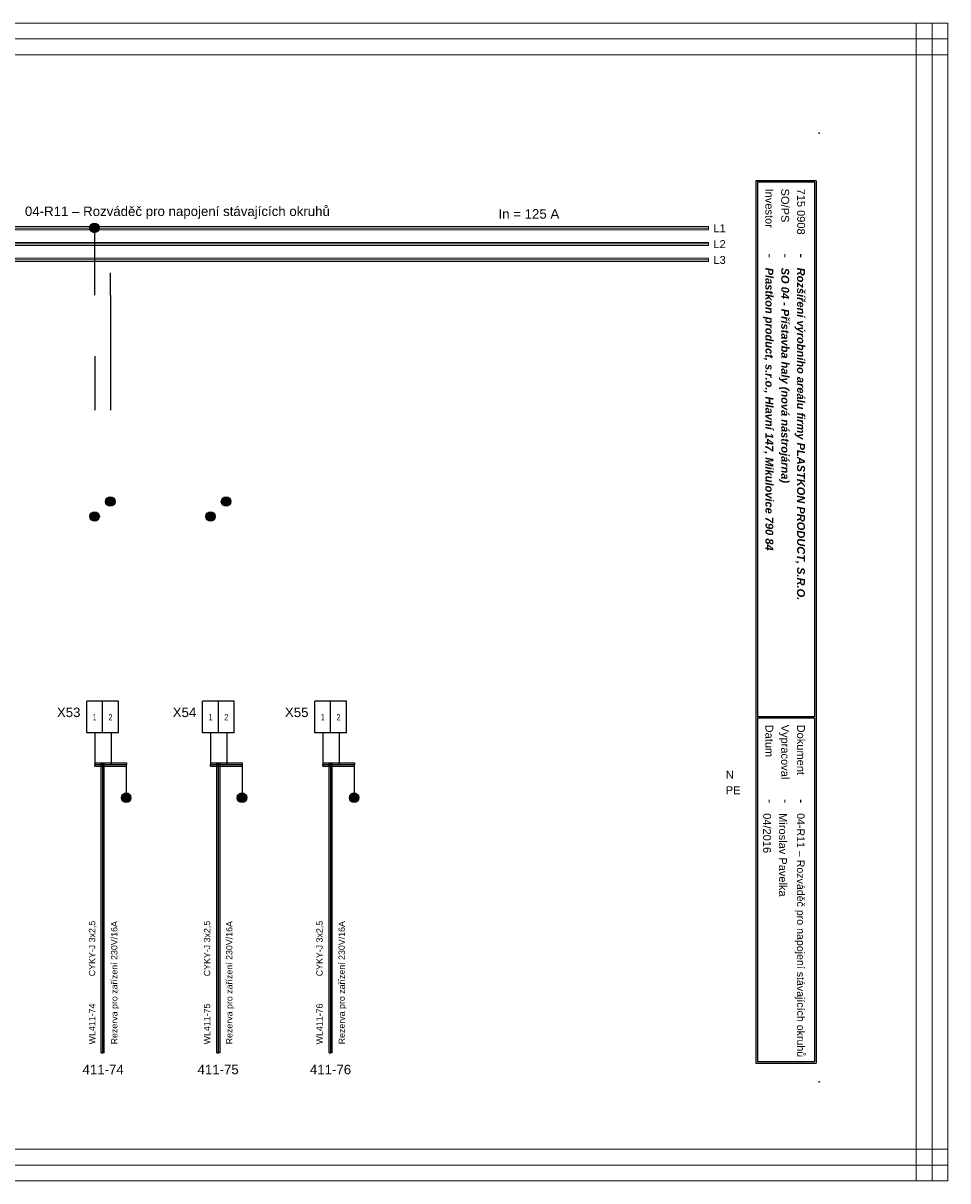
# Model space of a CAD drawing. Extents: x -1152 to 4054, y -4939 to -4246.
# Tile 19 of 19: x 3762 to 4054, y -4939 to -4573. Entities that reach past the tile are written whole.
import ezdxf
from ezdxf.enums import TextEntityAlignment as Align

# ---------------------------------------------------------------- set-up
doc = ezdxf.new("R2010")
doc.units = 0
doc.header["$MEASUREMENT"] = 0
for name, color, linetype in [('1-KRESBA', 7, 'Continuous'), ('__Bílá', 7, 'Continuous'), ('__Oranžová', 30, 'Continuous'), ('__Rudá 010', 10, 'Continuous'), ('__Vínová 220', 220, 'Continuous'), ('__Zelená', 3, 'Continuous')]:
    doc.layers.add(name, color=color, linetype=linetype)
doc.styles.add('Arial', font='arial.ttf')
doc.styles.add('GENERATED_STYLE_1', font='arial.ttf')

# ---------------------------------------------------------------- blocks, each defined once
blk = doc.blocks.new('L0001A02')
at = {"linetype": 'Continuous'}
h = blk.add_hatch(color=256, dxfattribs=at)
edge = h.paths.add_edge_path()
edge.add_arc((0, 0), 1.5, 0, 360)
blk.add_circle((0, 0), 1.5)

msp = doc.modelspace()

# ---------------------------------------------------------------- linework, layer by layer
for p, q in [((3787.22, -4787.73), (3782.22, -4787.73)), ((3782.22, -4797.73), (3782.22, -4787.73)), ((3787.22, -4797.73), (3787.22, -4787.73)), ((3792.22, -4787.73), (3787.22, -4787.73)), ((3787.22, -4797.73), (3787.22, -4787.73)), ((3792.22, -4797.73), (3792.22, -4787.73)), ((3823.84, -4787.73), (3818.84, -4787.73)), ((3818.84, -4797.73), (3818.84, -4787.73)), ((3823.84, -4797.73), (3823.84, -4787.73)), ((3828.84, -4787.73), (3823.84, -4787.73)), ((3823.84, -4797.73), (3823.84, -4787.73)), ((3828.84, -4797.73), (3828.84, -4787.73)), ((3859.32, -4787.73), (3854.32, -4787.73)), ((3854.32, -4797.73), (3854.32, -4787.73)), ((3859.32, -4797.73), (3859.32, -4787.73)), ((3864.32, -4787.73), (3859.32, -4787.73)), ((3859.32, -4797.73), (3859.32, -4787.73)), ((3864.32, -4797.73), (3864.32, -4787.73)), ((3787.22, -4797.73), (3782.22, -4797.73)), ((3792.22, -4797.73), (3787.22, -4797.73)), ((3823.84, -4797.73), (3818.84, -4797.73)), ((3828.84, -4797.73), (3823.84, -4797.73)), ((3859.32, -4797.73), (3854.32, -4797.73)), ((3864.32, -4797.73), (3859.32, -4797.73))]:
    msp.add_line(p, q)
at = {"layer": '1-KRESBA'}
for p, q in [((3784.72, -4659.3), (3784.72, -4638.04)), ((3789.72, -4659.3), (3789.72, -4652.27)), ((3789.72, -4659.3), (3789.72, -4695.66)), ((3784.72, -4678.65), (3784.72, -4695.66)), ((3784.72, -4797.73), (3784.72, -4807.73)), ((3789.91, -4797.73), (3789.91, -4807.73)), ((3821.34, -4797.73), (3821.34, -4807.73)), ((3826.53, -4797.73), (3826.53, -4807.73)), ((3856.82, -4797.73), (3856.82, -4807.73)), ((3862.01, -4797.73), (3862.01, -4807.73)), ((3784.72, -4807.23), (3784.72, -4807.73)), ((3784.72, -4807.23), (3794.72, -4807.23)), ((3784.72, -4808.23), (3784.72, -4807.73)), ((3784.72, -4807.73), (3794.72, -4807.73)), ((3784.72, -4808.23), (3794.72, -4808.23)), ((3786.75, -4898.94), (3786.75, -4807.52)), ((3786.75, -4807.52), (3787.25, -4807.52)), ((3787.25, -4898.94), (3787.25, -4807.52)), ((3787.75, -4807.52), (3787.25, -4807.52)), ((3787.75, -4898.94), (3787.75, -4807.52)), ((3794.71, -4807.73), (3794.71, -4817.73)), ((3794.72, -4807.23), (3794.72, -4807.73)), ((3794.72, -4808.23), (3794.72, -4807.73)), ((3821.34, -4807.23), (3821.34, -4807.73)), ((3821.34, -4807.23), (3831.34, -4807.23)), ((3821.34, -4808.23), (3821.34, -4807.73)), ((3821.34, -4807.73), (3831.34, -4807.73)), ((3821.34, -4808.23), (3831.34, -4808.23)), ((3823.37, -4898.94), (3823.37, -4807.52)), ((3823.37, -4807.52), (3823.87, -4807.52)), ((3823.87, -4898.94), (3823.87, -4807.52)), ((3824.37, -4807.52), (3823.87, -4807.52)), ((3824.37, -4898.94), (3824.37, -4807.52)), ((3831.33, -4807.73), (3831.33, -4817.73)), ((3831.34, -4807.23), (3831.34, -4807.73)), ((3831.34, -4808.23), (3831.34, -4807.73)), ((3856.82, -4807.23), (3856.82, -4807.73)), ((3856.82, -4807.23), (3866.82, -4807.23)), ((3856.82, -4808.23), (3856.82, -4807.73)), ((3856.82, -4807.73), (3866.82, -4807.73)), ((3856.82, -4808.23), (3866.82, -4808.23)), ((3858.85, -4898.94), (3858.85, -4807.52)), ((3858.85, -4807.52), (3859.35, -4807.52)), ((3859.35, -4898.94), (3859.35, -4807.52)), ((3859.85, -4807.52), (3859.35, -4807.52)), ((3859.85, -4898.94), (3859.85, -4807.52)), ((3866.81, -4807.73), (3866.81, -4817.73)), ((3866.82, -4807.23), (3866.82, -4807.73)), ((3866.82, -4808.23), (3866.82, -4807.73)), ((3786.75, -4898.94), (3787.25, -4898.94)), ((3787.75, -4898.94), (3787.25, -4898.94)), ((3823.37, -4898.94), (3823.87, -4898.94)), ((3824.37, -4898.94), (3823.87, -4898.94)), ((3858.85, -4898.94), (3859.35, -4898.94)), ((3859.85, -4898.94), (3859.35, -4898.94))]:
    msp.add_line(p, q, dxfattribs=at)
at = {"layer": '__Bílá'}
for p, q in [((4012.81, -4623.12), (3993.81, -4623.12)), ((3993.81, -4623.12), (3993.81, -4902.12)), ((4012.81, -4623.12), (4012.81, -4902.12)), ((4012.31, -4623.62), (3994.31, -4623.62)), ((3994.31, -4623.62), (3994.31, -4792.62)), ((4012.31, -4623.62), (4012.31, -4792.62)), ((4012.31, -4792.62), (3994.31, -4792.62)), ((4012.31, -4793.12), (3994.31, -4793.12)), ((3994.31, -4793.12), (3994.31, -4901.62)), ((4012.31, -4793.12), (4012.31, -4901.62)), ((3994.31, -4901.62), (4012.31, -4901.62)), ((3993.81, -4902.12), (4012.81, -4902.12))]:
    msp.add_line(p, q, dxfattribs=at)
for p in [(4013.81, -4608.12), (4013.81, -4908.12)]:
    msp.add_point(p, dxfattribs=at)
at = {"layer": '__Oranžová', "lineweight": 0}
for p, q in [((3623.81, -4637.62), (3978.81, -4637.62)), ((3623.81, -4638.12), (3978.81, -4638.12)), ((3978.81, -4637.62), (3978.81, -4638.12)), ((3978.81, -4638.62), (3978.81, -4638.12)), ((3623.81, -4638.62), (3978.81, -4638.62)), ((3623.81, -4642.62), (3978.81, -4642.62)), ((3623.81, -4643.12), (3978.81, -4643.12)), ((3623.81, -4643.62), (3978.81, -4643.62)), ((3978.81, -4642.62), (3978.81, -4643.12)), ((3978.81, -4643.62), (3978.81, -4643.12)), ((3623.81, -4647.62), (3978.81, -4647.62)), ((3623.81, -4648.12), (3978.81, -4648.12)), ((3623.81, -4648.62), (3978.81, -4648.62)), ((3978.81, -4647.62), (3978.81, -4648.12)), ((3978.81, -4648.62), (3978.81, -4648.12))]:
    msp.add_line(p, q, dxfattribs=at)
at = {"layer": '__Vínová 220', "lineweight": 0}
for p, q in [((3558.09, -4573.3), (4054.5, -4573.3)), ((4044.5, -4939.38), (4044.5, -4573.3)), ((4044.5, -4573.3), (4049.5, -4573.3)), ((4049.5, -4939.38), (4049.5, -4573.3)), ((4054.5, -4573.3), (4049.5, -4573.3)), ((4054.5, -4573.3), (4054.5, -4578.3)), ((4054.5, -4939.38), (4054.5, -4573.3)), ((3558.09, -4578.3), (4054.5, -4578.3)), ((4054.5, -4583.3), (4054.5, -4578.3)), ((3558.09, -4583.3), (4054.5, -4583.3)), ((3558.09, -4929.38), (4054.5, -4929.38)), ((4054.5, -4929.38), (4054.5, -4934.38)), ((3558.09, -4934.38), (4054.5, -4934.38)), ((4054.5, -4939.38), (4054.5, -4934.38)), ((3558.09, -4939.38), (4054.5, -4939.38)), ((4044.5, -4939.38), (4049.5, -4939.38)), ((4054.5, -4939.38), (4049.5, -4939.38))]:
    msp.add_line(p, q, dxfattribs=at)

# ---------------------------------------------------------------- block references
at = {"layer": '1-KRESBA'}
for p in [(3784.64, -4638.06), (3789.66, -4724.57), (3826.26, -4724.57), (3784.69, -4729.28), (3821.36, -4729.28), (3794.68, -4818.22), (3831.3, -4818.22), (3866.76, -4818.22)]:
    msp.add_blockref('L0001A02', p, dxfattribs=at)

# ---------------------------------------------------------------- texts
at = {"style": 'Arial'}
for tag, p in [('X53', (3780.22, -4792.73)), ('X54', (3816.84, -4792.73)), ('X55', (3852.32, -4792.73))]:
    msp.add_attdef(tag, text='X', height=3, dxfattribs=at).set_placement(p, align=Align.RIGHT)
at = {"style": 'Arial', "width": 0.8}
for tag, p in [('1', (3784.72, -4792.73)), ('2', (3789.72, -4792.73)), ('1', (3821.34, -4792.73)), ('2', (3826.34, -4792.73)), ('1', (3856.82, -4792.73)), ('2', (3861.82, -4792.73))]:
    msp.add_attdef(tag, text='1', height=2, dxfattribs=at).set_placement(p, align=Align.MIDDLE)
at = {"layer": '1-KRESBA', "color": 4, "linetype": 'Continuous', "style": 'Arial'}
msp.add_text('In = 125 A', height=3, dxfattribs=at).set_placement((3912.4, -4635.12))
at = {"layer": '__Bílá', "style": 'Arial'}
for s, height, p in [('Investor', 2.5, (3996.81, -4625.62)), ('SO/PS', 2.5, (4001.81, -4625.62)), ('-', 3, (3996.81, -4646.12)), ('-', 3, (4001.81, -4646.12)), ('-', 3, (4006.81, -4646.12)), ('Datum', 2.5, (3996.81, -4795.12)), ('Vypracoval', 2.5, (4001.81, -4795.12)), ('Dokument', 2.5, (4006.81, -4795.12)), ('-', 3, (3996.81, -4818.62)), ('-', 3, (4001.81, -4818.62)), ('-', 3, (4006.81, -4818.62))]:
    msp.add_text(s, height=height, rotation=270, dxfattribs=at).set_placement(p)
at = {"layer": '__Bílá', "insert": (3762.65, -4635.19), "char_height": 3, "attachment_point": 7, "style": 'Arial'}
msp.add_mtext('04-R11 – Rozváděč pro napojení stávajících okruhů\\P', dxfattribs=at)
at = {"layer": '__Oranžová', "lineweight": 0, "style": 'Arial'}
for s, p in [('L1', (3980.38, -4639.43)), ('L2', (3980.38, -4644.43)), ('L3', (3980.38, -4649.43))]:
    msp.add_text(s, height=2.5, dxfattribs=at).set_placement(p)
at = {"layer": '__Rudá 010', "style": 'Arial'}
for s, p in [('CYKY-J 3x2,5', (3784.88, -4874.69)), ('CYKY-J 3x2,5', (3821.24, -4874.69)), ('CYKY-J 3x2,5', (3856.79, -4874.69)), ('WL411-74', (3784.88, -4896.22)), ('WL411-75', (3821.24, -4896.22)), ('WL411-76', (3856.79, -4896.22))]:
    msp.add_text(s, height=2, rotation=90, dxfattribs=at).set_placement(p)
at = {"layer": '__Rudá 010', "style": 'GENERATED_STYLE_1'}
for s, p in [('411-74', (3787.38, -4905.68)), ('411-75', (3823.74, -4905.68)), ('411-76', (3859.29, -4905.68))]:
    msp.add_text(s, height=3, dxfattribs=at).set_placement(p, align=Align.CENTER)
at = {"layer": '__Rudá 010', "char_height": 2, "width": 62.8406, "attachment_point": 1, "rotation": 90, "style": 'Arial'}
for s, insert in [('Rezerva pro zařízení 230V/16A\\P', (3789.91, -4896.22)), ('Rezerva pro zařízení 230V/16A', (3826.27, -4896.22)), ('Rezerva pro zařízení 230V/16A', (3861.82, -4896.22))]:
    msp.add_mtext(s, dxfattribs=dict(at, insert=insert))
at = {"layer": '__Vínová 220', "char_height": 2.5, "attachment_point": 7, "rotation": 270, "style": 'Arial'}
for s, insert in [('715 0908\\P', (4006.81, -4625.62)), ('{\\fArial|b1|i1|c238|p34;Plastkon product, s.r.o., Hlavní 147, Mikulovice 790 84}', (3996.06, -4650.62)), ('{\\fArial|b1|i1|c238|p34;SO 04 - Přístavba haly (nová nástrojárna)}', (4001.06, -4650.62)), ('{\\fArial|b1|i1|c238|p34;Rozšíření výrobního areálu firmy PLASTKON PRODUCT, S.R.O.}', (4006.06, -4650.62)), ('04/2016\\P', (3996.06, -4823.12)), ('Miroslav Pavelka', (4001.06, -4823.12)), ('{\\H2.4;04-R11 – Rozváděč pro napojení stávajících okruhů}\\P', (4006.06, -4823.12))]:
    msp.add_mtext(s, dxfattribs=dict(at, insert=insert))
at = {"layer": '__Zelená', "color": 4, "linetype": 'Continuous', "style": 'Arial'}
msp.add_text('N', height=2.5, dxfattribs=at).set_placement((3984.28, -4812.17))
at = {"layer": '__Zelená', "linetype": 'Continuous', "style": 'Arial'}
msp.add_text('PE', height=2.5, dxfattribs=at).set_placement((3984.28, -4817.12))

doc.saveas('drawing.dxf')
